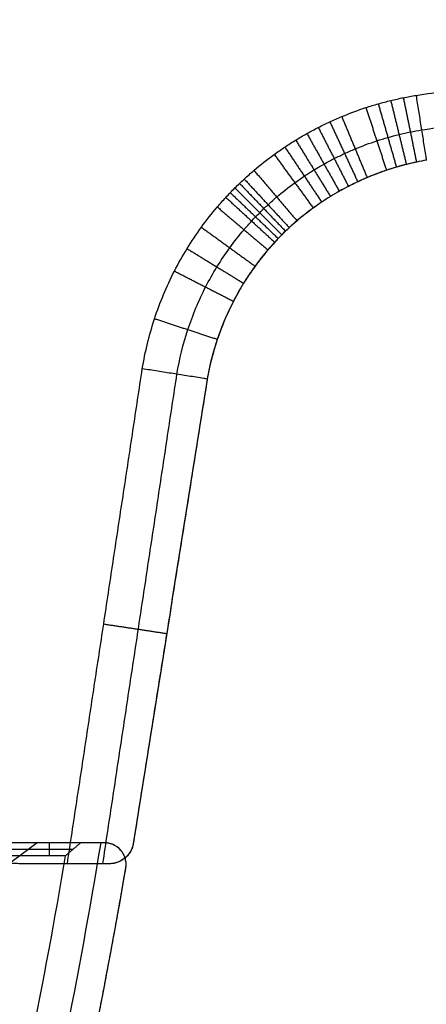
# Model space of a CAD drawing. Header units: millimetres. Extents: x -555 to 2346, y 1993 to 3099.
# Tile 30 of 40: x 1854 to 1947, y 2255 to 2480. Entities that reach past the tile are written whole.
import ezdxf

# ---------------------------------------------------------------- set-up
doc = ezdxf.new("R2010")
doc.units = ezdxf.units.MM
doc.layers.add('Base', color=7, linetype='Continuous', true_color=0x4c0000)
doc.layers.add('Tabletop', color=7, linetype='Continuous', true_color=0x7f7f3f)

msp = doc.modelspace()

# ---------------------------------------------------------------- linework, layer by layer
at = {"layer": 'Base'}
msp.add_line((1858.04, 2291.98, -1.63), (1731.77, 2197.91, -1.63), dxfattribs=at)
at = {"layer": 'Base', "extrusion": (0, 0, -1)}
msp.add_arc((-591.65, 2501.77, 13.13), 1297.98, 189.3013, 193.39619, dxfattribs=at)
at = {"layer": 'Base', "extrusion": (-4.83731e-44, -2.03113e-43, -1)}
msp.add_arc((-591.65, 2501.77, 20.63), 1290.48, 189.49088, 193.39596, dxfattribs=at)
at = {"layer": 'Base'}
for points, degree in [([(1944.57, 2462.81, -21.07), (2001.13, 2471.37, -21.07), (2057.69, 2479.92, -21.07)], 2), ([(1945.81, 2454.91, -13.07), (2001.75, 2463.37, -13.07), (2057.69, 2471.83, -13.07)], 2), ([(1941.67, 2462.28, -21.07), (1943.16, 2454.92, -13.55), (1944.66, 2447.55, -6.04)], 2), ([(1933.12, 2460.02, -21.07), (1935.47, 2452.85, -13.53), (1937.82, 2445.69, -5.99)], 2), ([(1935.94, 2460.88, -21.07), (1938.01, 2453.64, -13.53), (1940.08, 2446.4, -6)], 2), ([(1938.79, 2461.64, -21.07), (1940.57, 2454.33, -13.54), (1942.36, 2447.02, -6.02)], 2), ([(1927.59, 2457.96, -21.07), (1930.5, 2450.99, -13.51), (1933.4, 2444.02, -5.96)], 2), ([(1922.24, 2455.48, -21.07), (1925.68, 2448.75, -13.5), (1929.13, 2442.01, -5.94)], 2), ([(1924.89, 2456.77, -21.07), (1928.07, 2449.91, -13.51), (1931.25, 2443.06, -5.95)], 2), ([(1919.64, 2454.09, -21.07), (1923.34, 2447.49, -13.5), (1927.05, 2440.89, -5.93)], 2), ([(1914.61, 2451, -21.07), (1918.82, 2444.71, -13.5), (1923.03, 2438.41, -5.92)], 2), ([(1917.09, 2452.59, -21.07), (1921.06, 2446.14, -13.5), (1925.02, 2439.69, -5.93)], 2), ([(1912.19, 2449.31, -21.07), (1916.64, 2443.18, -13.49), (1921.1, 2437.06, -5.92)], 2), ([(1947.02, 2448.01, -6.06), (1946.98, 2448, -6.06), (1946.94, 2447.99, -6.06), (1946.9, 2447.99, -6.06)], 3), ([(1907.56, 2445.66, -21.07), (1912.48, 2439.9, -13.49), (1917.39, 2434.14, -5.92)], 2), ([(1903.22, 2441.65, -21.07), (1908.57, 2436.29, -13.5), (1913.92, 2430.94, -5.92)], 2), ([(1904.28, 2442.69, -21.07), (1909.52, 2437.23, -13.49), (1914.76, 2431.76, -5.92)], 2), ([(1905.34, 2443.69, -21.07), (1910.48, 2438.13, -13.49), (1915.62, 2432.57, -5.92)], 2), ([(1901.15, 2439.49, -21.07), (1906.72, 2434.36, -13.49), (1912.29, 2429.23, -5.92)], 2), ([(1902.16, 2440.57, -21.07), (1907.63, 2435.33, -13.49), (1913.1, 2430.09, -5.92)], 2), ([(1899.2, 2437.3, -21.07), (1904.97, 2432.38, -13.49), (1910.73, 2427.47, -5.92)], 2), ([(1895.56, 2432.67, -21.07), (1901.69, 2428.22, -13.49), (1907.81, 2423.77, -5.92)], 2), ([(1913.93, 2430.95, -5.92), (1913.93, 2430.95, -4), (1913.93, 2430.95, -2.07)], 2), ([(1892.29, 2427.78, -21.07), (1898.74, 2423.82, -13.5), (1905.19, 2419.86, -5.93)], 2), ([(1889.41, 2422.65, -21.07), (1896.14, 2419.2, -13.5), (1902.87, 2415.76, -5.94)], 2), ([(1884.87, 2411.77, -21.07), (1892.03, 2409.42, -13.53), (1899.19, 2407.06, -5.99)], 2), ([(1864.96, 2287.2, -21.07), (1873.52, 2343.76, -21.07), (1882.07, 2400.32, -21.07)], 2), ([(1873.06, 2287.2, -13.07), (1881.52, 2343.14, -13.07), (1889.97, 2399.07, -13.07)], 2), ([(1896.88, 2397.87, -2.07), (1888.39, 2344.57, -2.07), (1879.91, 2291.27, -2.07)], 2), ([(1896.88, 2397.87, -6.06), (1891.22, 2362.33, -6.34), (1885.56, 2326.8, -6.62), (1879.91, 2291.27, -6.9)], 3), ([(1896.9, 2397.98, -6.06), (1896.89, 2397.94, -6.06), (1896.89, 2397.9, -6.06), (1896.88, 2397.87, -6.06)], 3), ([(1896.88, 2397.87, -6.06), (1896.88, 2397.87, -4.06), (1896.88, 2397.87, -2.07)], 2), ([(1888.39, 2344.57, -6.48), (1888.39, 2344.57, -4.27), (1888.39, 2344.57, -2.07)], 2), ([(1873.25, 2341.99, -21.07), (1880.44, 2340.91, -13.79), (1887.64, 2339.82, -6.52)], 2), ([(1873.39, 2291.98, -1.63), (1861.99, 2291.98, -1.63), (1850.59, 2291.98, -1.63)], 2), ([(1868.01, 2291.98, -17.63), (1859.3, 2291.98, -17.63), (1850.59, 2291.98, -17.63)], 2), ([(1873.39, 2291.98, -11.13), (1861.99, 2291.98, -11.13), (1850.59, 2291.98, -11.13)], 2), ([(1860.8, 2291.98, -17.63), (1860.8, 2290.48, -19.13), (1860.8, 2288.98, -20.63)], 2), ([(1861.99, 2291.98, -17.63), (1861.99, 2291.98, -9.63), (1861.99, 2291.98, -1.63)], 2), ([(1873.39, 2291.98, -12.32), (1871.6, 2291.98, -14.09), (1869.8, 2291.98, -15.86), (1868.01, 2291.98, -17.63)], 3), ([(1873.39, 2291.98, -12.32), (1873.39, 2291.98, -6.98), (1873.39, 2291.98, -1.63)], 2), ([(1879.91, 2291.27, -6.9), (1879.91, 2291.27, -4.48), (1879.91, 2291.27, -2.07)], 2), ([(1866.24, 2290.48, -19.13), (1858.41, 2290.48, -19.13), (1850.59, 2290.48, -19.13)], 2), ([(1864.47, 2288.98, -20.63), (1857.53, 2288.98, -20.63), (1850.59, 2288.98, -20.63)], 2), ([(1877.16, 2290.26, -8.32), (1877.16, 2290.26, -4.98), (1877.16, 2290.26, -1.63)], 2), ([(1854.14, 2287.2, -21.07), (1854.14, 2287.2, -11.57), (1854.14, 2287.2, -2.07)], 2), ([(1874.82, 2287.2, -2.07), (1864.48, 2287.2, -2.07), (1854.14, 2287.2, -2.07)], 2), ([(1864.96, 2287.2, -21.07), (1859.55, 2287.2, -21.07), (1854.14, 2287.2, -21.07)], 2), ([(1874.57, 2287.2, -11.57), (1864.36, 2287.2, -11.57), (1854.14, 2287.2, -11.57)], 2), ([(1864.48, 2287.2, -21.07), (1864.48, 2287.2, -11.57), (1864.48, 2287.2, -2.07)], 2), ([(1874.82, 2287.2, -11.32), (1871.53, 2287.2, -14.57), (1868.25, 2287.2, -17.82), (1864.96, 2287.2, -21.07)], 3), ([(1874.82, 2287.2, -11.32), (1874.82, 2287.2, -6.7), (1874.82, 2287.2, -2.07)], 2), ([(1878.01, 2288.42, -8.35), (1878.01, 2288.42, -5.21), (1878.01, 2288.42, -2.07)], 2), ([(1860.73, 2199.93, -6.63), (1867.52, 2228.52, -6.65), (1873.38, 2257.32, -6.62), (1878.31, 2286.28, -6.54)], 3), ([(1878.31, 2286.28, -6.54), (1878.31, 2286.28, -4.08), (1878.31, 2286.28, -1.63)], 2)]:
    msp.add_open_spline(points, degree=degree, dxfattribs=at)
for points, knots in [([(1882.07, 2400.32, -21.07), (1882.71, 2404.2, -21.07), (1884.58, 2411.86, -21.07), (1888.37, 2420.96, -21.07), (1892.22, 2427.82, -21.07), (1895.5, 2432.72, -21.07), (1898.54, 2436.58, -21.07), (1900.81, 2439.14, -21.07), (1902.15, 2440.56, -21.07), (1903.22, 2441.66, -21.07), (1904.29, 2442.7, -21.07), (1905.69, 2444.02, -21.07), (1908.3, 2446.34, -21.07), (1911.36, 2448.75, -21.07), (1914.61, 2451.02, -21.07), (1917.08, 2452.6, -21.07), (1919.63, 2454.1, -21.07), (1922.23, 2455.5, -21.07), (1924.88, 2456.79, -21.07), (1928.48, 2458.37, -21.07), (1932.17, 2459.75, -21.07), (1935.93, 2460.9, -21.07), (1938.78, 2461.66, -21.07), (1941.66, 2462.3, -21.07), (1943.6, 2462.66, -21.07), (1944.57, 2462.81, -21.07)], [0, 0, 0, 0, 9.31037, 18.62074, 23.265341, 27.909941, 32.554541, 34.876841, 36.037991, 37.199141, 38.362938, 39.526734, 41.854326, 46.509511, 48.837104, 51.164697, 53.492289, 55.819882, 58.147474, 60.475067, 65.130252, 67.457844, 69.785437, 72.11303, 74.440622, 74.440622, 74.440622, 74.440622]), ([(1944.57, 2462.81, -21.07), (1944.66, 2462.23, -20.47), (1944.84, 2461.06, -19.29), (1945.12, 2459.3, -17.51), (1945.4, 2457.55, -15.73), (1945.67, 2455.79, -13.96), (1945.95, 2454.03, -12.18), (1946.23, 2452.28, -10.4), (1946.5, 2450.52, -8.62), (1946.73, 2449.09, -7.17), (1946.86, 2448.25, -6.32), (1946.9, 2447.99, -6.06)], [0, 0, 0, 0, 2.514179, 5.028359, 7.542539, 10.05672, 12.570902, 15.085084, 17.599267, 20.11345, 21.22849, 21.22849, 21.22849, 21.22849]), ([(1889.97, 2399.07, -13.07), (1890.54, 2402.53, -13.07), (1892.21, 2409.37, -13.07), (1895.6, 2417.5, -13.07), (1899.05, 2423.63, -13.07), (1901.98, 2428.01, -13.07), (1904.69, 2431.46, -13.07), (1906.73, 2433.76, -13.07), (1907.93, 2435.03, -13.07), (1908.87, 2436, -13.07), (1909.82, 2436.93, -13.07), (1911.09, 2438.12, -13.07), (1913.41, 2440.18, -13.07), (1916.16, 2442.35, -13.07), (1919.05, 2444.37, -13.07), (1921.27, 2445.79, -13.07), (1923.55, 2447.13, -13.07), (1925.87, 2448.37, -13.07), (1928.25, 2449.53, -13.07), (1931.47, 2450.95, -13.07), (1934.77, 2452.17, -13.07), (1938.13, 2453.21, -13.07), (1940.68, 2453.88, -13.07), (1943.24, 2454.46, -13.07), (1944.96, 2454.77, -13.07), (1945.81, 2454.91, -13.07)], [0.040167, 0.040167, 0.040167, 0.040167, 9.31037, 18.62074, 23.265341, 27.909941, 32.554541, 34.876841, 36.037991, 37.199141, 38.362938, 39.526734, 41.854326, 46.509511, 48.837104, 51.164697, 53.492289, 55.819882, 58.147474, 60.475067, 65.130252, 67.457844, 69.785437, 72.11303, 74.400513, 74.400513, 74.400513, 74.400513]), ([(1946.9, 2447.99, -6.06), (1946.15, 2447.86, -6.05), (1945.41, 2447.71, -6.04), (1944.66, 2447.55, -6.04), (1943.89, 2447.39, -6.03), (1943.12, 2447.21, -6.03), (1942.36, 2447.02, -6.02), (1941.59, 2446.83, -6.01), (1940.83, 2446.62, -6.01), (1940.08, 2446.4, -6), (1939.32, 2446.18, -6), (1938.57, 2445.94, -5.99), (1937.82, 2445.69, -5.99), (1936.33, 2445.19, -5.98), (1934.86, 2444.63, -5.97), (1933.4, 2444.02, -5.96), (1932.68, 2443.71, -5.96), (1931.96, 2443.39, -5.95), (1931.25, 2443.06, -5.95), (1930.53, 2442.72, -5.95), (1929.83, 2442.38, -5.95), (1929.13, 2442.01, -5.94), (1928.43, 2441.65, -5.94), (1927.74, 2441.28, -5.94), (1927.05, 2440.89, -5.93), (1926.37, 2440.5, -5.93), (1925.69, 2440.1, -5.93), (1925.02, 2439.69, -5.93), (1924.35, 2439.28, -5.93), (1923.69, 2438.85, -5.92), (1923.03, 2438.41, -5.92), (1922.38, 2437.97, -5.92), (1921.73, 2437.52, -5.92), (1921.1, 2437.06, -5.92), (1919.83, 2436.13, -5.92), (1918.59, 2435.16, -5.92), (1917.39, 2434.14, -5.92), (1916.79, 2433.63, -5.92), (1916.2, 2433.1, -5.92), (1915.62, 2432.57, -5.92), (1915.34, 2432.3, -5.92), (1915.05, 2432.03, -5.92), (1914.76, 2431.76, -5.92), (1914.49, 2431.5, -5.92), (1914.21, 2431.22, -5.92), (1913.93, 2430.95, -5.92), (1913.93, 2430.95, -5.92), (1913.92, 2430.94, -5.92), (1913.92, 2430.94, -5.92), (1913.64, 2430.66, -5.92), (1913.37, 2430.38, -5.92), (1913.1, 2430.09, -5.92), (1912.82, 2429.81, -5.92), (1912.56, 2429.52, -5.92), (1912.29, 2429.23, -5.92), (1911.76, 2428.66, -5.92), (1911.24, 2428.07, -5.92), (1910.73, 2427.47, -5.92), (1909.71, 2426.27, -5.92), (1908.74, 2425.04, -5.92), (1907.81, 2423.77, -5.92), (1906.89, 2422.5, -5.92), (1906.01, 2421.2, -5.92), (1905.19, 2419.86, -5.93), (1904.37, 2418.52, -5.93), (1903.59, 2417.15, -5.94), (1902.87, 2415.76, -5.94), (1901.43, 2412.96, -5.95), (1900.2, 2410.05, -5.97), (1899.19, 2407.06, -5.99), (1898.2, 2404.1, -6.01), (1897.43, 2401.06, -6.03), (1896.9, 2397.98, -6.06)], [0.119951, 0.119951, 0.119951, 0.119951, 2.401168, 2.401168, 2.401168, 4.766436, 4.766436, 4.766436, 7.131022, 7.131022, 7.131022, 9.494966, 9.494966, 9.494966, 14.222073, 14.222073, 14.222073, 16.584459, 16.584459, 16.584459, 18.946492, 18.946492, 18.946492, 21.30809, 21.30809, 21.30809, 23.669584, 23.669584, 23.669584, 26.030532, 26.030532, 26.030532, 28.391901, 28.391901, 28.391901, 33.114286, 33.114286, 33.114286, 35.475942, 35.475942, 35.475942, 36.65543, 36.65543, 36.65543, 37.816055, 37.816055, 37.816055, 37.836884, 37.836884, 37.836884, 39.016829, 39.016829, 39.016829, 40.194671, 40.194671, 40.194671, 42.549882, 42.549882, 42.549882, 47.261871, 47.261871, 47.261871, 51.974188, 51.974188, 51.974188, 56.687352, 56.687352, 56.687352, 66.146638, 66.146638, 66.146638, 75.530186, 75.530186, 75.530186, 75.530186]), ([(1896.9, 2397.98, -6.06), (1896.64, 2398.02, -6.32), (1895.8, 2398.16, -7.17), (1894.37, 2398.38, -8.62), (1892.61, 2398.66, -10.4), (1890.85, 2398.94, -12.18), (1889.1, 2399.21, -13.96), (1887.34, 2399.49, -15.73), (1885.58, 2399.77, -17.51), (1883.83, 2400.04, -19.29), (1882.66, 2400.23, -20.47), (1882.07, 2400.32, -21.07)], [-21.228501, -21.228501, -21.228501, -21.228501, -20.11345, -17.599266, -15.085083, -12.570901, -10.05672, -7.542539, -5.028359, -2.514179, 0, 0, 0, 0]), ([(1868.01, 2291.98, -17.63), (1867.94, 2291.92, -17.69), (1867.8, 2291.8, -17.81), (1867.59, 2291.63, -17.99), (1867.38, 2291.45, -18.16), (1867.18, 2291.27, -18.34), (1866.97, 2291.1, -18.52), (1866.76, 2290.92, -18.69), (1866.55, 2290.74, -18.87), (1866.34, 2290.57, -19.04), (1866.13, 2290.39, -19.22), (1865.93, 2290.21, -19.4), (1865.72, 2290.04, -19.57), (1865.51, 2289.86, -19.75), (1865.3, 2289.69, -19.93), (1865.09, 2289.51, -20.1), (1864.89, 2289.33, -20.28), (1864.68, 2289.16, -20.46), (1864.54, 2289.04, -20.57), (1864.47, 2288.98, -20.63)], [0, 0, 0, 0, 0.324799, 0.64962, 0.974462, 1.299327, 1.624212, 1.94912, 2.274049, 2.599001, 2.923973, 3.248968, 3.573984, 3.899023, 4.224083, 4.549165, 4.874268, 5.199394, 5.524541, 5.524541, 5.524541, 5.524541]), ([(1878.31, 2286.28, -6.54), (1878.37, 2286.68, -6.54), (1878.38, 2287.07, -6.6), (1878.31, 2287.83, -6.79), (1878.24, 2288.2, -6.92), (1877.91, 2289.22, -7.41), (1877.56, 2289.79, -7.85), (1877.16, 2290.26, -8.32), (1876.65, 2290.85, -8.92), (1876.05, 2291.28, -9.59), (1875.09, 2291.7, -10.6), (1874.76, 2291.8, -10.94), (1874.08, 2291.95, -11.63), (1873.74, 2291.98, -11.98), (1873.39, 2291.98, -12.32)], [0, 0, 0, 0, 1.192148, 1.192148, 2.380583, 2.380583, 4.736742, 4.736742, 4.736742, 7.665573, 7.665573, 9.136312, 9.136312, 10.6071, 10.6071, 10.6071, 10.6071]), ([(1879.91, 2291.27, -6.9), (1879.81, 2290.93, -6.95), (1879.68, 2290.61, -7.02), (1879.38, 2290, -7.23), (1879.21, 2289.72, -7.36), (1878.64, 2288.95, -7.81), (1878.2, 2288.54, -8.18), (1876.82, 2287.57, -9.4), (1875.79, 2287.25, -10.37), (1874.82, 2287.2, -11.32)], [0, 0, 0, 0, 1.068759, 1.068759, 2.135806, 2.135806, 4.260573, 4.260573, 8.432279, 8.432279, 8.432279, 8.432279])]:
    msp.add_open_spline(points, degree=3, knots=knots, dxfattribs=at)
for points, weights, knots in [([(1947.02, 2448.01, -2.07), (1927.78, 2444.71, -2.07), (1913.93, 2430.95, -2.07), (1900.18, 2417.11, -2.07), (1896.88, 2397.87, -2.07)], [1, 0.953465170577, 1, 0.953465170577, 1], [-1551.568452, -1551.568452, -1551.568452, -1513.756722, -1513.756722, -1475.944991, -1475.944991, -1475.944991]), ([(1878.31, 2286.28, -1.63), (1878.65, 2288.54, -1.63), (1877.16, 2290.26, -1.63), (1875.67, 2291.99, -1.63), (1873.39, 2291.98, -1.63)], [1, 0.908753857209, 1, 0.908753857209, 1], [-105.710819, -105.710819, -105.710819, -101.439947, -101.439947, -97.169074, -97.169074, -97.169074])]:
    msp.add_rational_spline(points, weights, degree=2, knots=knots, dxfattribs=at)
for points, weights in [([(1854.14, 2287.2, -21.07), (1843.86, 2287.25, -21.07), (1837.6, 2295.41, -21.07)], [1, 0.898041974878, 1]), ([(1854.14, 2287.2, -2.07), (1843.86, 2287.25, -2.07), (1837.6, 2295.41, -2.07)], [1, 0.898041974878, 1]), ([(1854.14, 2287.2, -11.57), (1843.86, 2287.25, -11.57), (1837.6, 2295.41, -11.57)], [1, 0.898041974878, 1]), ([(1874.57, 2291.84, -11.13), (1873.99, 2291.98, -11.13), (1873.39, 2291.98, -11.13)], [0.963102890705, 0.97432950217, 1]), ([(1879.91, 2291.27, -2.07), (1878.81, 2287.42, -2.07), (1874.82, 2287.2, -2.07)], [1, 0.814082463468, 1]), ([(1860.73, 2199.93, -1.63), (1870.91, 2242.82, -1.63), (1878.31, 2286.28, -1.63)], [1, 0.999481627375, 1])]:
    msp.add_rational_spline(points, weights, degree=2, dxfattribs=at)
at = {"layer": 'Tabletop'}
for points, knots in [([(2345.95, 2548.93, 8.93), (2345.95, 1998.93, 8.93), (1795.95, 1998.93, 8.93), (1245.95, 1998.93, 8.93), (1245.95, 2548.93, 8.93), (1245.95, 3098.93, 8.93), (1795.95, 3098.93, 8.93), (2345.95, 3098.93, 8.93), (2345.95, 2548.93, 8.93)], [-3455.751919, -3455.751919, -3455.751919, -2591.813939, -2591.813939, -1727.875959, -1727.875959, -863.93798, -863.93798, 0, 0, 0]), ([(2345.95, 2548.93, 16.93), (2345.95, 1998.93, 16.93), (1795.95, 1998.93, 16.93), (1245.95, 1998.93, 16.93), (1245.95, 2548.93, 16.93), (1245.95, 3098.93, 16.93), (1795.95, 3098.93, 16.93), (2345.95, 3098.93, 16.93), (2345.95, 2548.93, 16.93)], [-3455.751919, -3455.751919, -3455.751919, -2591.813939, -2591.813939, -1727.875959, -1727.875959, -863.93798, -863.93798, 0, 0, 0]), ([(2345.95, 2548.93, 12.93), (2345.95, 1998.93, 12.93), (1795.95, 1998.93, 12.93), (1245.95, 1998.93, 12.93), (1245.95, 2548.93, 12.93), (1245.95, 3098.93, 12.93), (1795.95, 3098.93, 12.93), (2345.95, 3098.93, 12.93), (2345.95, 2548.93, 12.93)], [-3455.751919, -3455.751919, -3455.751919, -2591.813939, -2591.813939, -1727.875959, -1727.875959, -863.93798, -863.93798, 0, 0, 0]), ([(2332.95, 2548.93, 3.43), (2332.95, 3085.93, 3.43), (1795.95, 3085.93, 3.43), (1258.95, 3085.93, 3.43), (1258.95, 2548.93, 3.43), (1258.95, 2011.93, 3.43), (1795.95, 2011.93, 3.43), (2332.95, 2011.93, 3.43), (2332.95, 2548.93, 3.43)], [0, 0, 0, 1100, 1100, 2200, 2200, 3300, 3300, 4400, 4400, 4400]), ([(2319.95, 2548.93, -2.07), (2319.95, 3072.93, -2.07), (1795.95, 3072.93, -2.07), (1271.95, 3072.93, -2.07), (1271.95, 2548.93, -2.07), (1271.95, 2024.93, -2.07), (1795.95, 2024.93, -2.07), (2319.95, 2024.93, -2.07), (2319.95, 2548.93, -2.07)], [0, 0, 0, 1100, 1100, 2200, 2200, 3300, 3300, 4400, 4400, 4400])]:
    msp.add_rational_spline(points, [1, 0.707106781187, 1, 0.707106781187, 1, 0.707106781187, 1, 0.707106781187, 1], degree=2, knots=knots, dxfattribs=at)

doc.saveas('drawing.dxf')
